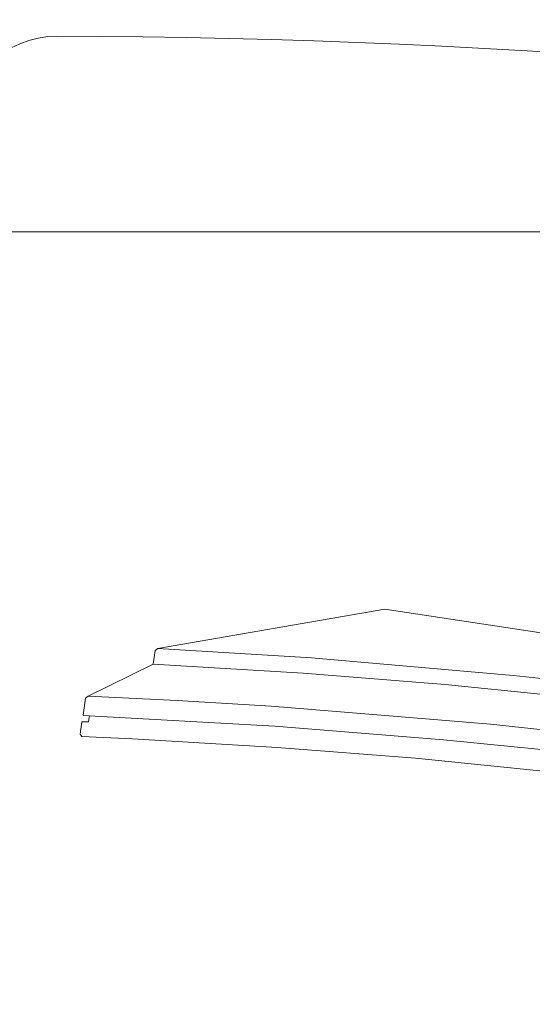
# Model space of a CAD drawing. Header units: metres. Extents: x -45 to 152, y -127 to 99.
# Tile 31 of 256: x -35.47 to -35.21, y -14.917 to -14.417. Entities that reach past the tile are written whole.
import ezdxf

# ---------------------------------------------------------------- set-up
doc = ezdxf.new("R2010")
doc.units = ezdxf.units.M
doc.linetypes.add('Raster 01', pattern=[2, 1, -1])
for name, color, linetype, lineweight in [('036_Bodenbelagarbeiten-350 Doppelbodenelement', 7, 'Continuous', 9), ('_1.35m (3D)', 7, 'Continuous', 9), ('_OG 2 (2D)', 7, 'Continuous', 9)]:
    doc.layers.add(name, color=color, linetype=linetype, lineweight=lineweight)
doc.layers.add('ACTES-Einrichtung Aufsicht.', color=7, linetype='Continuous', lineweight=9, true_color=0xa6a6a6)
doc.layers.add('AV1-Raster', color=7, linetype='Raster 01', lineweight=9, true_color=0xa6a6a6)

# ---------------------------------------------------------------- blocks, each defined once
blk = doc.blocks.new('Group-2')
at = {"layer": 'AV1-Raster'}
blk.add_line((1.35, -14.85), (-40.5, -14.85), dxfattribs=at)
blk = doc.blocks.new('1.35m (3D)')
at = {"layer": 'AV1-Raster', "color": 7}
blk.add_blockref('Group-2', (0, 0), dxfattribs=at)
blk = doc.blocks.new('Group-95')
at = {"color": 255, "transparency": 33554687}
blk.add_wipeout([(-34.46964, -15.77454), (-34.48486, -15.76948), (-34.50011, -15.76449), (-34.51538, -15.75955), (-34.53066, -15.75468), (-34.54597, -15.74987), (-34.56129, -15.74512), (-34.57663, -15.74044), (-34.592, -15.73581), (-34.69895, -15.70544), (-34.80671, -15.67805), (-34.91518, -15.65365), (-35.02428, -15.63226), (-35.13394, -15.6139), (-35.24406, -15.59858), (-35.35457, -15.58632), (-35.46537, -15.57713), (-35.4728, -15.57423), (-35.47968, -15.57018), (-35.48583, -15.56508), (-35.49108, -15.55908), (-35.49532, -15.55231), (-35.49842, -15.54496), (-35.50031, -15.53721), (-35.50095, -15.52925), (-35.50095, -15.52919), (-35.50095, -15.52913), (-35.50095, -15.52906), (-35.50095, -15.529), (-35.50095, -15.52893), (-35.50095, -15.52887), (-35.50095, -15.52881), (-35.50095, -15.52874), (-35.50095, -14.475), (-35.4999, -14.46532), (-35.497, -14.45603), (-35.49235, -14.44748), (-35.48613, -14.43999), (-35.47858, -14.43384), (-35.46998, -14.42928), (-35.46066, -14.42647), (-35.45097, -14.42551), (-35.10676, -14.44059), (-34.76483, -14.48294), (-34.42734, -14.55229), (-34.09641, -14.6482), (-33.77414, -14.77006), (-33.46256, -14.91712), (-33.16362, -15.08844), (-32.87923, -15.28294), (-32.87917, -15.28298), (-32.87911, -15.28303), (-32.87905, -15.28307), (-32.87899, -15.28312), (-32.87892, -15.28317), (-32.87886, -15.28321), (-32.8788, -15.28326), (-32.87874, -15.28331), (-32.87924, -15.28293), (-32.87207, -15.28952), (-32.86631, -15.29737), (-32.86218, -15.30618), (-32.85984, -15.31563), (-32.85937, -15.32535), (-32.8608, -15.33498), (-32.86406, -15.34415), (-32.86904, -15.35252), (-33.49377, -16.20113), (-33.49891, -16.20707), (-33.50492, -16.21214), (-33.51165, -16.2162), (-33.51893, -16.21915), (-33.52659, -16.22093), (-33.53443, -16.22149), (-33.54225, -16.22081), (-33.54988, -16.21891), (-33.65824, -16.15072), (-33.76871, -16.08602), (-33.88119, -16.02488), (-33.99557, -15.96735), (-34.11172, -15.9135), (-34.22953, -15.86338), (-34.34888, -15.81704)], dxfattribs=at).dxf.layer = 'ACTES-Einrichtung Aufsicht.'
at = {"layer": 'ACTES-Einrichtung Aufsicht.', "transparency": 33554534, "flags": 128}
blk.add_lwpolyline([(-34.46964, -15.77454, 0.008083), (-34.592, -15.73581, 0.055453), (-35.46537, -15.57713, -0.330906), (-35.50095, -15.52925, 0.002569), (-35.50095, -15.52874), (-35.50095, -14.475, -0.41107), (-35.45097, -14.42551, -0.160224), (-32.87923, -15.28294, -0.00305), (-32.87874, -15.28331), (-32.87924, -15.28293, -0.411112), (-32.86904, -15.35252), (-33.49377, -16.20113, -0.325472), (-33.54988, -16.21891, 0.063875)], format="xyb", close=True, dxfattribs=at)
at = {"color": 255, "transparency": 33554559}
blk.add_wipeout([(-35.28485, -14.71658), (-35.40013, -14.73656), (-35.40155, -14.73755), (-35.4026, -14.74448), (-35.43552, -14.76079), (-35.43694, -14.76184), (-35.43812, -14.7705), (-35.43481, -14.77064), (-35.4353, -14.77388), (-35.43875, -14.77374), (-35.43968, -14.78012), (-35.43874, -14.78122), (-35.4131, -14.78242), (-35.33957, -14.78682), (-35.2694, -14.79228), (-35.16965, -14.80235), (-35.07723, -14.81406), (-35.00593, -14.82494), (-34.96214, -14.83189), (-34.91516, -14.84038), (-34.85885, -14.85098), (-34.82109, -14.8587), (-34.75056, -14.8742), (-34.70745, -14.88437), (-34.64905, -14.89899), (-34.63038, -14.90388), (-34.62902, -14.90309), (-34.62803, -14.89674), (-34.63137, -14.89586), (-34.63087, -14.89262), (-34.62754, -14.8935), (-34.62622, -14.88482), (-34.62722, -14.88343), (-34.65387, -14.85808), (-34.65283, -14.85121), (-34.65388, -14.84978), (-34.75805, -14.79651), (-34.9646, -14.76517), (-35.0783, -14.74792)], dxfattribs=at).dxf.layer = 'ACTES-Einrichtung Aufsicht.'
at = {"layer": 'ACTES-Einrichtung Aufsicht.', "flags": 128}
blk.add_lwpolyline([(-35.0783, -14.74792), (-35.28485, -14.71658), (-35.40013, -14.73656), (-35.40155, -14.73755), (-35.4026, -14.74448), (-35.43552, -14.76079), (-35.43694, -14.76184), (-35.43812, -14.7705), (-35.43481, -14.77064), (-35.4353, -14.77388), (-35.43875, -14.77374), (-35.43968, -14.78012), (-35.43874, -14.78122), (-35.4131, -14.78242), (-35.33957, -14.78682), (-35.2694, -14.79228), (-35.16965, -14.80235)], dxfattribs=at)
at = {"color": 255, "transparency": 33554559}
blk.add_wipeout([(-35.40013, -14.73656), (-35.40156, -14.73761), (-35.4026, -14.74448), (-35.32644, -14.74911), (-35.25428, -14.75492), (-35.1841, -14.76191), (-35.11701, -14.76982), (-35.0254, -14.78258), (-34.95644, -14.79369), (-34.87979, -14.80757), (-34.8104, -14.82155), (-34.73794, -14.83759), (-34.65387, -14.85808), (-34.65283, -14.85121), (-34.65388, -14.84978), (-34.71946, -14.83373), (-34.76649, -14.82313), (-34.82113, -14.81133), (-34.88154, -14.7991), (-34.95697, -14.78548), (-35.02455, -14.77461), (-35.09079, -14.76515), (-35.15219, -14.75745), (-35.21966, -14.75023), (-35.3222, -14.74137)], dxfattribs=at).dxf.layer = 'ACTES-Einrichtung Aufsicht.'
at = {"layer": 'ACTES-Einrichtung Aufsicht.', "flags": 128}
blk.add_lwpolyline([(-34.82113, -14.81133), (-34.88154, -14.7991), (-34.95697, -14.78548), (-35.02455, -14.77461), (-35.09079, -14.76515), (-35.15219, -14.75745), (-35.21966, -14.75023), (-35.3222, -14.74137), (-35.40013, -14.73656), (-35.40156, -14.73761), (-35.4026, -14.74448), (-35.32644, -14.74911), (-35.25428, -14.75492), (-35.1841, -14.76191), (-35.11701, -14.76982), (-35.0254, -14.78258), (-34.95644, -14.79369), (-34.87979, -14.80757), (-34.8104, -14.82155)], dxfattribs=at)
at = {"color": 255, "transparency": 33554559}
blk.add_wipeout([(-35.43811, -14.77052), (-35.34074, -14.77596), (-35.2551, -14.78295), (-35.17468, -14.7909), (-35.094, -14.80118), (-35.02957, -14.81006), (-34.95358, -14.82265), (-34.87784, -14.83659), (-34.79846, -14.85277), (-34.72716, -14.86857), (-34.67528, -14.8812), (-34.62752, -14.89337), (-34.62622, -14.88485), (-34.62729, -14.88341), (-34.7592, -14.85138), (-34.83053, -14.83609), (-34.89924, -14.82213), (-34.95611, -14.81222), (-35.0281, -14.8003), (-35.09434, -14.79116), (-35.14361, -14.78475), (-35.16676, -14.78187), (-35.23127, -14.77506), (-35.28277, -14.77076), (-35.3427, -14.7659), (-35.39033, -14.76299), (-35.43552, -14.76079), (-35.43694, -14.76184), (-35.43812, -14.7705)], dxfattribs=at).dxf.layer = 'ACTES-Einrichtung Aufsicht.'
at = {"layer": 'ACTES-Einrichtung Aufsicht.', "flags": 128}
for points in [[(-35.43811, -14.77052), (-35.34074, -14.77596), (-35.2551, -14.78295), (-35.17468, -14.7909), (-35.094, -14.80118), (-35.02957, -14.81006), (-34.95358, -14.82265), (-34.87784, -14.83659), (-34.79846, -14.85277)], [(-34.83053, -14.83609), (-34.89924, -14.82213), (-34.95611, -14.81222), (-35.0281, -14.8003), (-35.09434, -14.79116), (-35.14361, -14.78475), (-35.16676, -14.78187), (-35.23127, -14.77506), (-35.28277, -14.77076), (-35.3427, -14.7659), (-35.39033, -14.76299), (-35.43552, -14.76079), (-35.43694, -14.76184), (-35.43812, -14.7705)]]:
    blk.add_lwpolyline(points, dxfattribs=at)
blk = doc.blocks.new('Group-101')
at = {"layer": 'ACTES-Einrichtung Aufsicht.'}
blk.add_blockref('Group-95', (0, 0), dxfattribs=at)
blk = doc.blocks.new('OG 2 (2D)')
at = {"layer": 'ACTES-Einrichtung Aufsicht.'}
blk.add_blockref('Group-101', (0, 0), dxfattribs=at)
at = {"layer": '036_Bodenbelagarbeiten-350 Doppelbodenelement', "color": 230, "linetype": 'Continuous', "flags": 128}
for points in [[(-35.5416, -13.925), (-34.9416, -13.925), (-34.9416, -14.525), (-35.5416, -14.525)], [(-35.5416, -14.525), (-34.9416, -14.525), (-34.9416, -15.125), (-35.5416, -15.125)]]:
    blk.add_lwpolyline(points, close=True, dxfattribs=at)

msp = doc.modelspace()

# ---------------------------------------------------------------- block references
at = {"layer": '_1.35m (3D)'}
msp.add_blockref('1.35m (3D)', (0, 0), dxfattribs=at)

# ---------------------------------------------------------------- next in the draw order: block references
at = {"layer": '_OG 2 (2D)'}
msp.add_blockref('OG 2 (2D)', (0, 0), dxfattribs=at)

doc.saveas('drawing.dxf')
